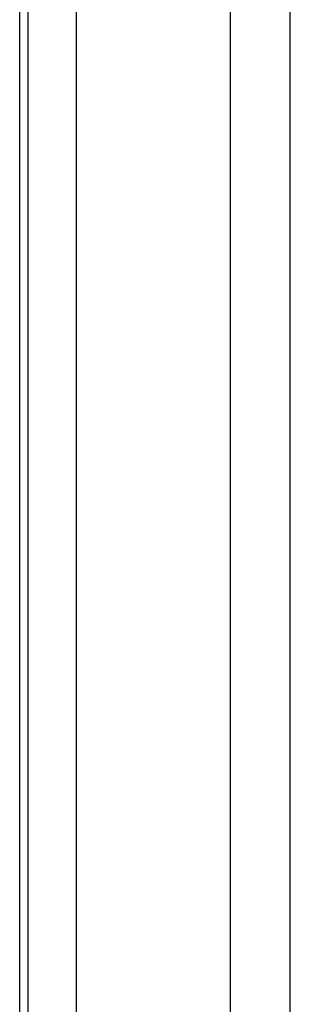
# Model space of a CAD drawing. Header units: inches. Extents: x 1.5 to 31.5, y 2.1 to 17.
# Tile 14 of 34: x 9.4 to 10.1, y 7.8 to 10.2. Entities that reach past the tile are written whole.
import ezdxf

# ---------------------------------------------------------------- set-up
doc = ezdxf.new("R2010")
doc.units = ezdxf.units.IN
doc.header["$MEASUREMENT"] = 0
doc.layers.add('Visible Edges(ANSI)', color=7, linetype='Continuous', lineweight=25)
doc.layers.add('Visible Tangent Edges(ANSI)', color=7, linetype='Continuous', lineweight=25)

msp = doc.modelspace()

# ---------------------------------------------------------------- linework, layer by layer
at = {"layer": 'Visible Edges(ANSI)'}
for p, q in [((10.0809, 5.571), (10.0809, 13.279)), ((9.4249, 7.5077), (9.4249, 11.3423)), ((9.4449, 11.3235), (9.4449, 7.5265))]:
    msp.add_line(p, q, dxfattribs=at)
at = {"layer": 'Visible Tangent Edges(ANSI)'}
for p, q in [((9.9349, 13.279), (9.9349, 5.571)), ((9.5614, 11.3235), (9.5614, 7.5265))]:
    msp.add_line(p, q, dxfattribs=at)

doc.saveas('drawing.dxf')
